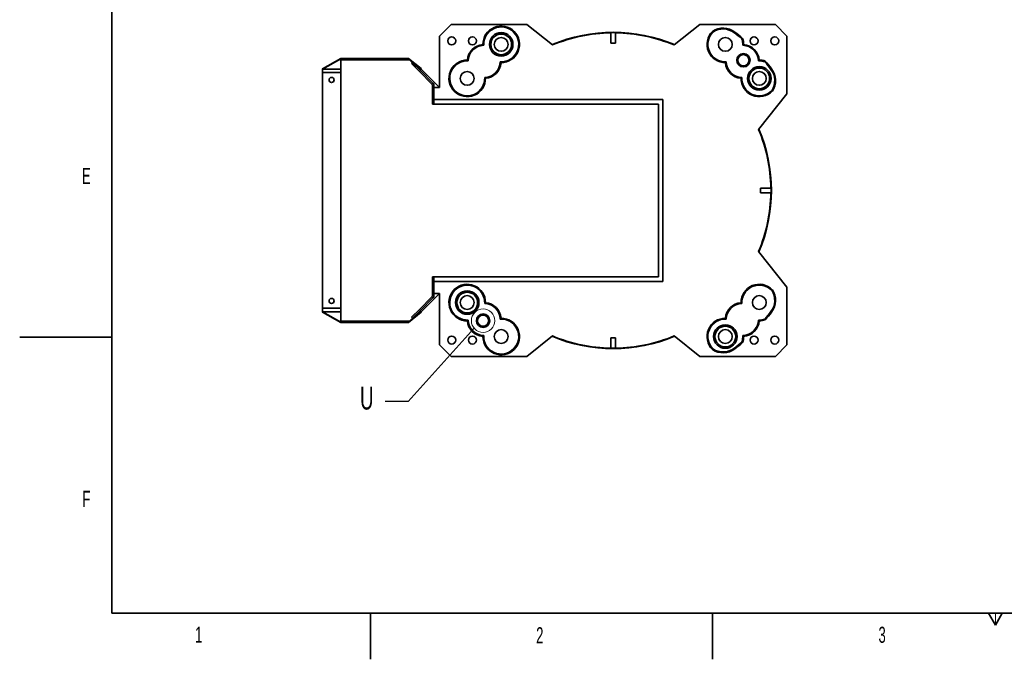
# Model space of a CAD drawing. Header units: millimetres. Extents: x 0 to 6335, y 0 to 4200.
# Tile 1 of 12: x 0 to 2139, y 0 to 1389. Entities that reach past the tile are written whole.
import ezdxf

# ---------------------------------------------------------------- set-up
doc = ezdxf.new("R2010")
doc.units = ezdxf.units.MM
doc.header["$LTSCALE"] = 10
doc.styles.add('SLDTEXTSTYLE0', font='TXT', dxfattribs={"width": 0.605})
doc.dimstyles.new('SLDDIMSTYLE17', dxfattribs={"dimtxt": 0.18, "dimasz": 35, "dimexe": 0, "dimexo": 0.0625, "dimgap": 0, "dimtad": 0, "dimtih": 1, "dimtoh": 1, "dimdec": 0, "dimrnd": 1e-09, "dimzin": 0, "dimdsep": 46, "dimtxsty": 'Standard', "dimblk1": 'NONE', "dimblk2": 'NONE', "dimsah": 1, "dimcen": 0.09, "dimadec": 0, "dimazin": 0, "dimtfac": 35, "dimtdec": 0, "dimtofl": 0, "dimtmove": 0, "dimatfit": 3, "dimldrblk": 'NONE', "dimfxl": 1, "dimfrac": 2, "dimtolj": 1, "dimtzin": 0, "dimarcsym": 0})

# ---------------------------------------------------------------- blocks, each defined once
blk = doc.blocks.new('_None')

msp = doc.modelspace()

# ---------------------------------------------------------------- linework, layer by layer
at = {"color": 7, "linetype": 'Continuous', "lineweight": 35}
for p, q in [((200, 100), (200, 4100)), ((937.558602, 1378.889973), (912.313129, 1353.644499)), ((1101.878517, 1378.889973), (937.558602, 1378.889973)), ((1157.711354, 1334.478529), (1101.878517, 1378.889973)), ((1421.753002, 1334.478529), (1477.585839, 1378.889973)), ((1641.905754, 1378.889973), (1477.585839, 1378.889973)), ((1667.151227, 1353.644499), (1641.905754, 1378.889973)), ((912.313129, 1353.644499), (912.313129, 1242.285155)), ((1284.732178, 1361.348634), (1284.732178, 1360.911144)), ((1284.732178, 1360.911144), (1284.732178, 1338.431859)), ((1294.732178, 1361.348634), (1294.732178, 1360.911144)), ((1294.732178, 1360.911144), (1294.732178, 1338.431859)), ((1505.398511, 1364.139826), (1505.254621, 1364.044244)), ((1505.254621, 1364.044244), (1506.366692, 1362.682317)), ((1667.151227, 1228.324585), (1667.151227, 1353.644499)), ((657.733498, 1282.759549), (697.733498, 1305.417244)), ((697.733498, 1305.417244), (697.733498, 1304.572008)), ((697.733498, 1305.417244), (845.14905, 1305.417244)), ((845.14905, 1305.417244), (845.14905, 1304.572008)), ((845.14905, 1305.417244), (872.244272, 1283.161397)), ((657.733498, 1281.914313), (697.733498, 1304.572008)), ((697.733498, 1304.572008), (845.14905, 1304.572008)), ((697.733498, 734.852129), (697.733498, 1302.089719)), ((847.598664, 1302.089719), (697.733498, 1302.089719)), ((845.14905, 1304.572008), (872.244272, 1282.31616)), ((853.598664, 1296.089719), (847.598664, 1302.089719)), ((853.598664, 1296.089719), (851.477344, 1293.968398)), ((851.477344, 1293.968398), (868.447907, 1276.997836)), ((853.598664, 1296.089719), (870.569227, 1279.119156)), ((657.733498, 1282.759549), (657.733498, 1281.914313)), ((657.733498, 1281.914313), (697.733498, 1281.914313)), ((657.733498, 1274.470924), (657.733498, 1281.914313)), ((657.733498, 1274.470924), (697.733498, 1274.470924)), ((657.733498, 762.470924), (657.733498, 1274.470924)), ((697.633498, 1268.855539), (697.733498, 1268.855539)), ((697.633498, 1267.014593), (697.633498, 1265.13759)), ((697.633498, 1265.13759), (697.733498, 1265.13759)), ((697.633498, 1264.111949), (697.733498, 1264.111949)), ((697.633498, 1264.111949), (697.633498, 1263.406821)), ((697.633498, 1263.406821), (697.733498, 1263.406821)), ((697.633498, 1263.406821), (697.633498, 1262.072686)), ((870.569227, 1279.119156), (868.447907, 1276.997836)), ((868.447907, 1276.997836), (895.853498, 1249.592244)), ((870.569227, 1279.119156), (897.974819, 1251.713564)), ((872.244272, 1282.31616), (872.244272, 1283.161397)), ((872.733498, 1281.470924), (909.733498, 1244.470924)), ((697.633498, 1262.072686), (697.733498, 1262.072686)), ((697.633498, 1262.072686), (697.633498, 1261.335507)), ((697.633498, 1261.335507), (697.733498, 1261.335507)), ((697.633498, 1261.335507), (697.633498, 1260.009385)), ((697.633498, 1260.009385), (697.733498, 1260.009385)), ((697.633498, 1260.009385), (697.633498, 1259.304257)), ((697.633498, 1259.304257), (697.733498, 1259.304257)), ((697.633498, 1258.470924), (697.733498, 1258.470924)), ((697.633498, 1256.655018), (697.733498, 1256.655018)), ((697.633498, 1254.560667), (697.733498, 1254.560667)), ((697.633498, 1253.599129), (697.633498, 1252.958103)), ((697.633498, 1253.599129), (697.733498, 1253.599129)), ((697.633498, 1252.958103), (697.733498, 1252.958103)), ((697.633498, 1251.035026), (697.633498, 1250.394)), ((697.633498, 1251.035026), (697.733498, 1251.035026)), ((697.633498, 1250.394), (697.733498, 1250.394)), ((697.633498, 1249.240154), (697.733498, 1249.240154)), ((697.633498, 1248.303656), (697.733498, 1248.303656)), ((697.633498, 1248.303656), (697.633498, 1247.495363)), ((697.633498, 1247.495363), (697.733498, 1247.495363)), ((697.633498, 1247.495363), (697.633498, 1246.872366)), ((697.633498, 1245.822686), (697.733498, 1245.822686)), ((697.633498, 1245.47513), (697.633498, 1244.752975)), ((697.633498, 1244.752975), (697.733498, 1244.752975)), ((697.633498, 1244.752975), (697.633498, 1244.047847)), ((697.633498, 1244.047847), (697.733498, 1244.047847)), ((895.853498, 1249.592244), (896.732178, 1248.713564)), ((896.732178, 1248.713564), (896.732178, 1247.470924)), ((896.732178, 1247.470924), (896.732178, 1207.470924)), ((897.974819, 1251.713564), (899.732178, 1249.956205)), ((899.732178, 1247.470924), (899.732178, 1249.956205)), ((899.732178, 1247.470924), (899.732178, 1207.470924)), ((899.732178, 1242.285155), (912.313129, 1242.285155)), ((909.733498, 1244.470924), (909.733498, 1242.285155)), ((697.633498, 1223.240154), (697.733498, 1223.240154)), ((697.633498, 1221.452294), (697.633498, 1220.227334)), ((697.633498, 1220.227334), (697.733498, 1220.227334)), ((697.633498, 1220.227334), (697.633498, 1219.522206)), ((697.633498, 1219.522206), (697.733498, 1219.522206)), ((1605.56754, 1150.903279), (1667.151227, 1228.324585)), ((1633.943572, 1235.105437), (1635.305499, 1233.993367)), ((1635.305499, 1233.993367), (1635.40108, 1234.137256)), ((697.633498, 1218.496565), (697.633498, 1217.791436)), ((697.633498, 1218.496565), (697.733498, 1218.496565)), ((697.633498, 1217.791436), (697.733498, 1217.791436)), ((697.633498, 1217.791436), (697.633498, 1216.457302)), ((697.633498, 1216.457302), (697.633498, 1215.720122)), ((697.633498, 1216.457302), (697.733498, 1216.457302)), ((697.633498, 1215.720122), (697.633498, 1214.394)), ((697.633498, 1215.720122), (697.733498, 1215.720122)), ((697.633498, 1214.394), (697.733498, 1214.394)), ((697.633498, 1214.394), (697.633498, 1213.688872)), ((697.633498, 1213.688872), (697.733498, 1213.688872)), ((697.633498, 1212.599129), (697.633498, 1211.958103)), ((697.633498, 1212.599129), (697.733498, 1212.599129)), ((697.633498, 1211.958103), (697.733498, 1211.958103)), ((697.633498, 1210.035026), (697.733498, 1210.035026)), ((697.633498, 1210.035026), (697.633498, 1209.394)), ((697.633498, 1209.394), (697.733498, 1209.394)), ((697.633498, 1208.240154), (697.733498, 1208.240154)), ((697.633498, 1207.303656), (697.633498, 1206.495363)), ((697.633498, 1207.303656), (697.733498, 1207.303656)), ((697.633498, 1206.495363), (697.733498, 1206.495363)), ((697.633498, 1206.495363), (697.633498, 1205.872366)), ((697.633498, 1204.822686), (697.733498, 1204.822686)), ((697.633498, 1204.47513), (697.633498, 1203.752975)), ((697.633498, 1203.752975), (697.733498, 1203.752975)), ((697.633498, 1203.752975), (697.633498, 1203.047847)), ((697.633498, 1203.047847), (697.733498, 1203.047847)), ((899.732178, 1207.470924), (896.732178, 1207.470924)), ((896.732178, 1205.970924), (896.732178, 1207.470924)), ((1387.733498, 1205.970924), (896.732178, 1205.970924)), ((1397.733498, 1215.970924), (899.732178, 1215.970924)), ((1387.733498, 830.970924), (1387.733498, 1205.970924)), ((1397.733498, 820.971533), (1397.733498, 1215.970924)), ((1632.172399, 1023.470924), (1609.693113, 1023.470924)), ((1632.172399, 1013.470924), (1609.693113, 1013.470924)), ((1632.609888, 1023.470924), (1632.172399, 1023.470924)), ((1632.609888, 1013.470924), (1632.172399, 1013.470924)), ((1605.56754, 886.038568), (1667.151227, 808.617262)), ((896.732178, 830.970924), (1387.733498, 830.970924)), ((896.732178, 830.970924), (896.732178, 829.470924)), ((899.732178, 829.470924), (896.732178, 829.470924)), ((896.732178, 829.470924), (896.732178, 789.470924)), ((899.732178, 829.470924), (899.732178, 789.470924)), ((899.732178, 820.971533), (1397.733498, 820.971533)), ((909.733498, 792.470924), (872.733498, 755.470924)), ((899.732178, 794.656693), (912.313129, 794.656693)), ((909.733498, 794.656693), (909.733498, 792.470924)), ((912.313129, 794.656693), (912.313129, 683.297348)), ((1635.305499, 802.948481), (1633.943572, 801.83641)), ((1635.40108, 802.804591), (1635.305499, 802.948481)), ((1667.151227, 683.297348), (1667.151227, 808.617262)), ((895.853498, 787.349603), (868.447907, 759.944012)), ((897.974819, 785.228283), (870.569227, 757.822691)), ((896.732178, 788.228283), (895.853498, 787.349603)), ((896.732178, 789.470924), (896.732178, 788.228283)), ((897.974819, 785.228283), (899.732178, 786.985642)), ((899.732178, 789.470924), (899.732178, 786.985642)), ((697.733498, 762.470924), (657.733498, 762.470924)), ((657.733498, 755.027534), (657.733498, 762.470924)), ((697.733498, 732.36984), (657.733498, 755.027534)), ((657.733498, 755.027534), (697.733498, 755.027534)), ((657.733498, 754.182298), (657.733498, 755.027534)), ((697.733498, 731.524603), (657.733498, 754.182298)), ((872.244272, 754.625687), (845.14905, 732.36984)), ((872.244272, 753.780451), (845.14905, 731.524603)), ((868.447907, 759.944012), (851.477344, 742.973449)), ((870.569227, 757.822691), (853.598664, 740.852129)), ((870.569227, 757.822691), (868.447907, 759.944012)), ((872.244272, 754.625687), (872.244272, 753.780451)), ((697.733498, 734.852129), (847.598664, 734.852129)), ((845.14905, 732.36984), (697.733498, 732.36984)), ((697.733498, 731.524603), (697.733498, 732.36984)), ((845.14905, 731.524603), (697.733498, 731.524603)), ((845.14905, 731.524603), (845.14905, 732.36984)), ((847.598664, 734.852129), (853.598664, 740.852129)), ((853.598664, 740.852129), (851.477344, 742.973449)), ((0, 700), (200, 700)), ((1157.711354, 702.463318), (1101.878517, 658.051874)), ((1284.732178, 698.509988), (1284.732178, 676.030703)), ((1294.732178, 698.509988), (1294.732178, 676.030703)), ((1421.753002, 702.463318), (1477.585839, 658.051874)), ((937.558602, 658.051874), (912.313129, 683.297348)), ((1284.732178, 676.030703), (1284.732178, 675.593213)), ((1294.732178, 676.030703), (1294.732178, 675.593213)), ((1506.366692, 674.25953), (1505.254621, 672.897603)), ((1505.254621, 672.897603), (1505.398511, 672.802021)), ((1641.905754, 658.051874), (1667.151227, 683.297348)), ((1101.878517, 658.051874), (937.558602, 658.051874)), ((1477.585839, 658.051874), (1641.905754, 658.051874)), ((200, 100), (5860, 100)), ((762.5, 100), (762.5, 0)), ((1505, 0), (1505, 100)), ((2105, 100), (2120, 74.019238)), ((2120, 74.019238), (2135, 100))]:
    msp.add_line(p, q, dxfattribs=at)
at = {"color": 8, "linetype": 'Continuous', "lineweight": 18}
for p, q in [((1506.366692, 1362.682317), (1505.398511, 1364.139826)), ((1552.863422, 1361.087252), (1553.929209, 1362.474985)), ((697.633498, 1267.014593), (697.733498, 1267.014593)), ((872.244272, 1282.31616), (867.372223, 1282.31616)), ((868.217459, 1281.470924), (872.733498, 1281.470924)), ((1632.348506, 1281.602168), (1633.73624, 1282.667955)), ((697.633498, 1246.872366), (697.733498, 1246.872366)), ((697.633498, 1245.47513), (697.733498, 1245.47513)), ((895.853498, 1249.592244), (897.974819, 1251.713564)), ((899.732178, 1247.470924), (896.732178, 1247.470924)), ((697.633498, 1221.452294), (697.733498, 1221.452294)), ((1633.943572, 1235.105437), (1635.40108, 1234.137256)), ((697.633498, 1205.872366), (697.733498, 1205.872366)), ((697.633498, 1204.47513), (697.733498, 1204.47513)), ((1633.943572, 801.83641), (1635.40108, 802.804591)), ((895.853498, 787.349603), (897.974819, 785.228283)), ((899.732178, 789.470924), (896.732178, 789.470924)), ((867.372223, 754.625687), (872.244272, 754.625687)), ((872.733498, 755.470924), (868.217459, 755.470924)), ((1632.348506, 755.339679), (1633.73624, 754.273892)), ((1506.366692, 674.25953), (1505.398511, 672.802021)), ((1552.863422, 675.854596), (1553.929209, 674.466862))]:
    msp.add_line(p, q, dxfattribs=at)
at = {"color": 7, "linetype": 'Continuous', "lineweight": 18}
msp.add_line((2120, 74.019238), (2120, 100), dxfattribs=at)
at = {"color": 7, "linetype": 'Continuous', "lineweight": 35}
for centre, radius in [((938.732178, 1343.470924), 8.75), ((983.732178, 1343.470924), 8.75), ((1046.227606, 1335.81226), 25.5), ((1046.227606, 1335.81226), 22.5), ((1046.227606, 1335.81226), 15), ((1533.23675, 1335.81226), 15), ((1595.732178, 1343.470924), 8.75), ((1640.732178, 1343.470924), 8.75), ((1572.57489, 1301.313636), 14.5), ((1572.57489, 1301.313636), 12.5), ((1572.57489, 1301.313636), 12.25), ((1607.073514, 1261.975495), 25.5), ((1607.073514, 1261.975495), 22.5), ((677.733498, 1258.470924), 5.525), ((972.390842, 1261.975495), 15), ((1607.073514, 1261.975495), 15), ((972.390842, 774.966352), 25.5), ((972.390842, 774.966352), 22.5), ((677.733498, 778.470924), 5.525), ((972.390842, 774.966352), 15), ((1607.073514, 774.966352), 15), ((1006.889466, 735.628211), 14.5), ((1006.889466, 735.628211), 12.25), ((1046.227606, 701.129587), 15), ((1533.23675, 701.129587), 25.5), ((1533.23675, 701.129587), 22.5), ((1533.23675, 701.129587), 15), ((938.732178, 693.470924), 8.75), ((983.732178, 693.470924), 8.75), ((1595.732178, 693.470924), 8.75), ((1640.732178, 693.470924), 8.75)]:
    msp.add_circle(centre, radius, dxfattribs=at)
at = {"color": 7, "linetype": 'Continuous', "lineweight": 18}
msp.add_circle((1006.889466, 735.628211), 25.395515, dxfattribs=at)
at = {"color": 7, "linetype": 'Continuous', "lineweight": 35}
for centre, radius, start, end in [((1046.227606, 1335.81226), 39.749773, 269.599617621, 180.400382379), ((1046.227606, 1335.81226), 38, 267.083272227, 182.916727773), ((1528.499418, 1329.363518), 41.749773, 52.475537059, 123.59495171), ((1528.499418, 1329.363518), 40, 52.475537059, 123.59495171), ((1289.732178, 1018.470924), 343.526585, 67.22960933, 112.77039067), ((1289.732178, 1018.470924), 342.476721, 90.83652131, 112.674067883), ((1289.732178, 1018.470924), 342.914165, 89.164545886, 90.835454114), ((1289.732178, 1018.470924), 342.476721, 67.325932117, 89.16347869), ((1533.23675, 1335.81226), 39.749773, 134.745338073, 270.400382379), ((1533.23675, 1335.81226), 38, 135, 272.916727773), ((1289.732178, 1018.470924), 432, 49.67499383, 52.475537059), ((1289.732178, 1018.470924), 433.749773, 49.611070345, 52.475537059), ((1533.23675, 1335.81226), 39.749773, 359.599617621, 19.135400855), ((1009.309224, 1298.893877), 36.749773, 94.41722202, 175.58277798), ((1009.309224, 1298.893877), 35, 91.69029126, 178.30970874), ((1289.732178, 1018.470924), 320, 89.104717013, 90.895282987), ((1533.23675, 1335.81226), 38, 357.083272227, 18.423424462), ((1570.155132, 1298.893877), 35, 1.69029126, 88.30970874), ((1570.155132, 1298.893877), 36.749773, 4.41722202, 85.58277798), ((972.390842, 1261.975495), 39.749773, 89.599617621, 0.400382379), ((972.390842, 1261.975495), 38, 87.083272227, 2.916727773), ((1009.309224, 1298.893877), 35, 271.69029126, 358.30970874), ((1009.309224, 1298.893877), 36.749773, 274.41722202, 355.58277798), ((1570.155132, 1298.893877), 36.749773, 184.41722202, 265.58277798), ((1570.155132, 1298.893877), 35, 181.69029126, 268.30970874), ((1607.073514, 1261.975495), 38, 71.576575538, 92.916727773), ((1607.073514, 1261.975495), 39.749773, 70.864599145, 90.400382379), ((1289.732178, 1018.470924), 432, 37.524462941, 40.32500617), ((1289.732178, 1018.470924), 433.749773, 37.524462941, 40.388929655), ((1607.073514, 1261.975495), 39.749773, 179.599617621, 315.254661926), ((1607.073514, 1261.975495), 38, 177.083272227, 315), ((1600.624772, 1257.238164), 40, 326.40504829, 37.524462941), ((1600.624772, 1257.238164), 41.749773, 326.40504829, 37.524462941), ((1289.732178, 1018.470924), 342.476721, 0.83652131, 22.74870353), ((1289.732178, 1018.470924), 343.526585, 337.155270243, 22.844729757), ((1289.732178, 1018.470924), 342.476721, 337.25129647, 359.16347869), ((1289.732178, 1018.470924), 320, 359.104717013, 0.895282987), ((1289.732178, 1018.470924), 342.914165, 359.164545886, 0.835454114), ((972.390842, 774.966352), 39.749773, 359.599617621, 270.400382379), ((1607.073514, 774.966352), 39.749773, 44.745338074, 180.400382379), ((972.390842, 774.966352), 38, 357.083272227, 272.916727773), ((1607.073514, 774.966352), 38, 45, 182.916727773), ((1600.624772, 779.703683), 40, 322.475537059, 33.59495171), ((1600.624772, 779.703683), 41.749773, 322.475537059, 33.59495171), ((1009.309224, 738.04797), 35, 1.69029126, 88.30970874), ((1009.309224, 738.04797), 36.749773, 4.41722202, 85.58277798), ((1570.155132, 738.04797), 36.749773, 94.41722202, 175.58277798), ((1570.155132, 738.04797), 35, 91.69029126, 178.30970874), ((1289.732178, 1018.470924), 432, 319.67499383, 322.475537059), ((1289.732178, 1018.470924), 433.749773, 319.611070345, 322.475537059), ((1009.309224, 738.04797), 36.749773, 184.41722202, 265.58277798), ((1009.309224, 738.04797), 35, 181.69029126, 268.30970874), ((1046.227606, 701.129587), 39.749773, 179.599617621, 90.400382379), ((1046.227606, 701.129587), 38, 177.083272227, 92.916727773), ((1533.23675, 701.129587), 39.749773, 89.599617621, 225.254661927), ((1533.23675, 701.129587), 38, 87.083272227, 225), ((1570.155132, 738.04797), 35, 271.69029126, 358.30970874), ((1570.155132, 738.04797), 36.749773, 274.41722202, 355.58277798), ((1607.073514, 774.966352), 38, 267.083272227, 288.423424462), ((1607.073514, 774.966352), 39.749773, 269.599617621, 289.135400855), ((1289.732178, 1018.470924), 343.526585, 247.229609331, 292.770390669), ((1289.732178, 1018.470924), 342.476721, 247.325932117, 269.16347869), ((1289.732178, 1018.470924), 320, 269.104717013, 270.895282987), ((1289.732178, 1018.470924), 342.476721, 270.83652131, 292.674067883), ((1289.732178, 1018.470924), 432, 307.524462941, 310.32500617), ((1289.732178, 1018.470924), 433.749773, 307.524462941, 310.388929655), ((1533.23675, 701.129587), 38, 341.576575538, 2.916727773), ((1533.23675, 701.129587), 39.749773, 340.864599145, 0.400382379), ((1289.732178, 1018.470924), 342.914165, 269.164545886, 270.835454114), ((1528.499418, 707.57833), 41.749773, 236.40504829, 307.524462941), ((1528.499418, 707.57833), 40, 236.40504829, 307.524462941)]:
    msp.add_arc(centre, radius, start, end, dxfattribs=at)
for points in [[(1569.289131, 1347.821664), (1569.790936, 1348.160762), (1570.291258, 1348.501004), (1570.790211, 1348.842302)], [(1008.276834, 1333.878648), (1007.664245, 1334.443859), (1007.066052, 1334.994655), (1006.478804, 1335.534491)], [(1572.985552, 1335.534491), (1572.398377, 1334.994722), (1571.800194, 1334.443936), (1571.187522, 1333.878648)], [(972.668611, 1301.724298), (973.20838, 1301.137122), (973.759166, 1300.538939), (974.324454, 1299.926268)], [(1045.949838, 1296.063457), (1045.410068, 1296.650633), (1044.859282, 1297.248815), (1044.293995, 1297.861487)], [(1535.170361, 1297.861487), (1534.60515, 1297.248899), (1534.054355, 1296.650705), (1533.514518, 1296.063457)], [(1605.139902, 1299.926268), (1605.705113, 1300.538856), (1606.255909, 1301.137049), (1606.795745, 1301.724298)], [(1620.103557, 1299.528957), (1619.762259, 1299.030004), (1619.422017, 1298.529681), (1619.082918, 1298.027877)], [(872.244272, 1283.161397), (872.327035, 1282.893801), (872.409744, 1282.626182), (872.488885, 1282.357702)], [(872.244272, 1282.31616), (872.40746, 1282.052344), (872.570311, 1281.762012), (872.733498, 1281.470924)], [(872.733498, 1281.470924), (872.650737, 1281.766176), (872.568029, 1282.061459), (872.488885, 1282.357702)], [(1010.341615, 1263.909107), (1010.954203, 1263.343896), (1011.552396, 1262.7931), (1012.139645, 1262.253264)], [(1567.324711, 1262.253264), (1567.911887, 1262.793033), (1568.51007, 1263.343819), (1569.122741, 1263.909107)], [(1012.139645, 774.688583), (1011.552469, 774.148814), (1010.954286, 773.598028), (1010.341615, 773.03274)], [(1569.122741, 773.03274), (1568.510153, 773.597951), (1567.91196, 774.148747), (1567.324711, 774.688583)], [(872.733498, 755.470924), (872.570311, 755.179835), (872.40746, 754.889503), (872.244272, 754.625687)], [(872.244272, 753.780451), (872.327033, 754.04804), (872.409742, 754.315658), (872.488885, 754.584145)], [(974.324454, 737.015579), (973.759243, 736.402991), (973.208447, 735.804798), (972.668611, 735.217549)], [(998.757738, 745.174153), (998.286333, 744.702748), (997.814928, 744.231344), (997.343524, 743.759939)], [(1015.021193, 726.08227), (1015.492598, 726.553674), (1015.964003, 727.025079), (1016.435407, 727.496483)], [(1044.293995, 739.08036), (1044.859206, 739.692949), (1045.410001, 740.291142), (1045.949838, 740.87839)], [(1533.514518, 740.87839), (1534.054288, 740.291215), (1534.605074, 739.693032), (1535.170361, 739.08036)], [(1606.795745, 735.217549), (1606.255976, 735.804725), (1605.70519, 736.402908), (1605.139902, 737.015579)], [(1619.082918, 738.91397), (1619.422017, 738.412166), (1619.762259, 737.911844), (1620.103557, 737.412891)], [(1006.478804, 701.407356), (1007.065979, 701.947125), (1007.664162, 702.497912), (1008.276834, 703.063199)], [(1570.790211, 688.099545), (1570.291258, 688.440843), (1569.790936, 688.781085), (1569.289131, 689.120184)], [(1571.187522, 703.063199), (1571.800111, 702.497988), (1572.398304, 701.947192), (1572.985552, 701.407356)]]:
    msp.add_open_spline(points, degree=3, dxfattribs=at)
for points, knots in [([(697.633498, 1268.855539), (697.633498, 1268.853812), (697.633498, 1268.850388), (697.633498, 1268.822893), (697.633498, 1268.776428), (697.633498, 1268.712473), (697.633498, 1268.636268), (697.633498, 1268.549658), (697.633498, 1268.454852), (697.633498, 1268.349181), (697.633498, 1268.233325), (697.633498, 1268.104014), (697.633498, 1267.962246), (697.633498, 1267.80514), (697.633498, 1267.632768), (697.633498, 1267.44279), (697.633498, 1267.234916), (697.633498, 1267.090087), (697.633498, 1267.014593)], [0, 0, 0, 0, 0.0642545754, 0.1273603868, 0.1894718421, 0.2517207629, 0.3120272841, 0.3686746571, 0.4226814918, 0.4740604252, 0.5257737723, 0.5796221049, 0.6373752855, 0.6984003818, 0.764357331, 0.836314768, 0.9146777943, 1, 1, 1, 1]), ([(697.633498, 1258.470924), (697.633498, 1258.468314), (697.633498, 1258.463134), (697.633498, 1258.418527), (697.633498, 1258.348453), (697.633498, 1258.266274), (697.633498, 1258.18859), (697.633498, 1258.123331), (697.633498, 1258.050963), (697.633498, 1257.973268), (697.633498, 1257.889641), (697.633498, 1257.799378), (697.633498, 1257.703432), (697.633498, 1257.566424), (697.633498, 1257.384453), (697.633498, 1257.15266), (697.633498, 1256.908378), (697.633498, 1256.740638), (697.633498, 1256.655018)], [0, 0, 0, 0, 0.0748159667, 0.1485345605, 0.2238723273, 0.3012971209, 0.340893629, 0.3803400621, 0.4201265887, 0.4599499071, 0.5008311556, 0.5419071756, 0.5844387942, 0.6280801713, 0.7172666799, 0.8078600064, 0.9019246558, 1, 1, 1, 1]), ([(697.633498, 1256.655018), (697.633498, 1256.600579), (697.633498, 1256.49394), (697.633498, 1256.337247), (697.633498, 1256.187085), (697.633498, 1256.043601), (697.633498, 1255.907246), (697.633498, 1255.77753), (697.633498, 1255.654146), (697.633498, 1255.537524), (697.633498, 1255.42797), (697.633498, 1255.323513), (697.633498, 1255.225861), (697.633498, 1255.134808), (697.633498, 1255.048046), (697.633498, 1254.969173), (697.633498, 1254.895507), (697.633498, 1254.82873), (697.633498, 1254.769075), (697.633498, 1254.715429), (697.633498, 1254.670231), (697.633498, 1254.633805), (697.633498, 1254.602951), (697.633498, 1254.581554), (697.633498, 1254.565823), (697.633498, 1254.562396), (697.633498, 1254.560667)], [0, 0, 0, 0, 0.0524925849, 0.1028254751, 0.1513973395, 0.1980330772, 0.2428758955, 0.2859991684, 0.3278486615, 0.3683945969, 0.4078519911, 0.4468375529, 0.4851660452, 0.5233414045, 0.5616022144, 0.5999198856, 0.6384964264, 0.677790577, 0.7172899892, 0.7566052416, 0.7960678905, 0.835886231, 0.8757136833, 0.9162634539, 0.9577596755, 1, 1, 1, 1]), ([(697.633498, 1250.394), (697.633498, 1250.35709), (697.633498, 1250.280376), (697.633498, 1250.150699), (697.633498, 1250.005963), (697.633498, 1249.848047), (697.633498, 1249.687079), (697.633498, 1249.531524), (697.633498, 1249.383979), (697.633498, 1249.28679), (697.633498, 1249.240154)], [0, 0, 0, 0, 0.1116703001, 0.2320944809, 0.3627434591, 0.5025575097, 0.6415251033, 0.7710984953, 0.8901617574, 1, 1, 1, 1]), ([(697.633498, 1246.872366), (697.633498, 1246.849966), (697.633498, 1246.806559), (697.633498, 1246.743859), (697.633498, 1246.682383), (697.633498, 1246.625366), (697.633498, 1246.570493), (697.633498, 1246.518294), (697.633498, 1246.470206), (697.633498, 1246.410643), (697.633498, 1246.341321), (697.633498, 1246.260427), (697.633498, 1246.183392), (697.633498, 1246.088523), (697.633498, 1245.971012), (697.633498, 1245.871126), (697.633498, 1245.822686)], [0, 0, 0, 0, 0.0807814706, 0.1565412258, 0.2279349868, 0.2943103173, 0.3568678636, 0.4147585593, 0.4676413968, 0.5167484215, 0.6047297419, 0.6815706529, 0.7481095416, 0.8049410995, 0.9054060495, 1, 1, 1, 1]), ([(697.633498, 1245.822686), (697.633498, 1245.802363), (697.633498, 1245.755964), (697.633498, 1245.677178), (697.633498, 1245.581719), (697.633498, 1245.512538), (697.633498, 1245.47513)], [0, 0, 0, 0, 0.1774946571, 0.4052256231, 0.6783881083, 1, 1, 1, 1]), ([(697.633498, 1223.240154), (697.633498, 1223.23905), (697.633498, 1223.236878), (697.633498, 1223.218224), (697.633498, 1223.188803), (697.633498, 1223.144918), (697.633498, 1223.091267), (697.633498, 1223.023655), (697.633498, 1222.944702), (697.633498, 1222.85412), (697.633498, 1222.747478), (697.633498, 1222.619176), (697.633498, 1222.471686), (697.633498, 1222.304974), (697.633498, 1222.119445), (697.633498, 1221.914491), (697.633498, 1221.689712), (697.633498, 1221.53346), (697.633498, 1221.452294)], [0, 0, 0, 0, 0.0580480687, 0.114212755, 0.1688916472, 0.2226262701, 0.2756512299, 0.3287250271, 0.3816587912, 0.435953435, 0.4912638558, 0.5489925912, 0.6104165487, 0.676247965, 0.747409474, 0.8248664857, 0.9090259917, 1, 1, 1, 1]), ([(697.633498, 1209.394), (697.633498, 1209.35709), (697.633498, 1209.280376), (697.633498, 1209.150699), (697.633498, 1209.005963), (697.633498, 1208.848047), (697.633498, 1208.687079), (697.633498, 1208.531524), (697.633498, 1208.383979), (697.633498, 1208.28679), (697.633498, 1208.240154)], [0, 0, 0, 0, 0.1116703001, 0.2320944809, 0.3627434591, 0.5025575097, 0.6415251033, 0.7710984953, 0.8901617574, 1, 1, 1, 1]), ([(697.633498, 1205.872366), (697.633498, 1205.849966), (697.633498, 1205.806559), (697.633498, 1205.743859), (697.633498, 1205.682383), (697.633498, 1205.625366), (697.633498, 1205.570493), (697.633498, 1205.518294), (697.633498, 1205.470206), (697.633498, 1205.410643), (697.633498, 1205.341321), (697.633498, 1205.260427), (697.633498, 1205.183392), (697.633498, 1205.088523), (697.633498, 1204.971012), (697.633498, 1204.871126), (697.633498, 1204.822686)], [0, 0, 0, 0, 0.0807814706, 0.1565412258, 0.2279349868, 0.2943103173, 0.3568678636, 0.4147585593, 0.4676413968, 0.5167484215, 0.6047297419, 0.6815706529, 0.7481095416, 0.8049410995, 0.9054060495, 1, 1, 1, 1]), ([(697.633498, 1204.822686), (697.633498, 1204.802363), (697.633498, 1204.755964), (697.633498, 1204.677178), (697.633498, 1204.581719), (697.633498, 1204.512538), (697.633498, 1204.47513)], [0, 0, 0, 0, 0.1774946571, 0.4052256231, 0.6783881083, 1, 1, 1, 1]), ([(1016.435407, 727.496483), (1017.018119, 728.079195), (1017.535304, 728.710509), (1018.442366, 730.067556), (1018.833878, 730.800223), (1019.457504, 732.306345), (1019.694218, 733.084425), (1019.93485, 734.289656), (1019.995833, 734.699431), (1020.07633, 735.514692), (1020.096364, 735.921988), (1020.096985, 737.14289), (1020.018314, 737.957371), (1019.697353, 739.575969), (1019.460062, 740.356763), (1018.993026, 741.48672), (1018.818695, 741.856449), (1018.431772, 742.581706), (1018.218694, 742.937473), (1017.535904, 743.959707), (1017.019023, 744.589838), (1016.151573, 745.458332), (1015.845405, 745.736197), (1015.208419, 746.259005), (1014.879396, 746.502762), (1013.861657, 747.182645), (1013.142566, 747.567869), (1012.001315, 748.040779), (1011.612013, 748.179874), (1010.829183, 748.417019), (1010.038348, 748.614745), (1009.231714, 748.734666), (1008.417058, 748.815075), (1008.003407, 748.83544), (1006.771659, 748.835071), (1005.961494, 748.754688), (1004.76239, 748.516593), (1004.365398, 748.417502), (1003.577014, 748.178578), (1003.190355, 748.040081), (1002.060314, 747.572076), (1001.343038, 747.189481), (1000.321829, 746.508591), (999.98964, 746.262734), (999.353782, 745.741455), (999.049094, 745.465509), (998.757738, 745.174153)], [0, 0, 0, 0, 0.0625, 0.0625, 0.125, 0.125, 0.1875, 0.1875, 0.21875, 0.21875, 0.25, 0.25, 0.3125, 0.3125, 0.375, 0.375, 0.40625, 0.40625, 0.4375, 0.4375, 0.5, 0.5, 0.53125, 0.53125, 0.5625, 0.5625, 0.625, 0.625, 0.65625, 0.65625, 0.6875, 0.71875, 0.71875, 0.75, 0.75, 0.8125, 0.8125, 0.84375, 0.84375, 0.875, 0.875, 0.9375, 0.9375, 0.96875, 0.96875, 1, 1, 1, 1]), ([(997.343524, 743.759939), (996.760812, 743.177227), (996.243627, 742.545913), (995.336565, 741.188866), (994.945053, 740.456199), (994.321427, 738.950077), (994.084713, 738.171997), (993.844081, 736.966766), (993.783098, 736.556991), (993.702601, 735.74173), (993.682567, 735.334434), (993.681946, 734.113532), (993.760617, 733.299051), (994.081578, 731.680453), (994.318869, 730.899659), (994.785905, 729.769703), (994.960236, 729.399973), (995.347159, 728.674716), (995.560237, 728.31895), (996.243027, 727.296715), (996.759908, 726.666584), (997.627358, 725.798091), (997.933526, 725.520225), (998.570512, 724.997418), (998.899535, 724.75366), (999.917274, 724.073777), (1000.636365, 723.688553), (1001.777616, 723.215644), (1002.166918, 723.076549), (1002.949748, 722.839404), (1003.740583, 722.641678), (1004.547217, 722.521756), (1005.361873, 722.441347), (1005.775524, 722.420982), (1007.007272, 722.421351), (1007.817437, 722.501734), (1009.016541, 722.739829), (1009.413533, 722.83892), (1010.201917, 723.077844), (1010.588576, 723.216342), (1011.718617, 723.684346), (1012.435893, 724.066941), (1013.457102, 724.747831), (1013.789291, 724.993688), (1014.425149, 725.514967), (1014.729837, 725.790913), (1015.021193, 726.08227)], [0, 0, 0, 0, 0.0625, 0.0625, 0.125, 0.125, 0.1875, 0.1875, 0.21875, 0.21875, 0.25, 0.25, 0.3125, 0.3125, 0.375, 0.375, 0.40625, 0.40625, 0.4375, 0.4375, 0.5, 0.5, 0.53125, 0.53125, 0.5625, 0.5625, 0.625, 0.625, 0.65625, 0.65625, 0.6875, 0.71875, 0.71875, 0.75, 0.75, 0.8125, 0.8125, 0.84375, 0.84375, 0.875, 0.875, 0.9375, 0.9375, 0.96875, 0.96875, 1, 1, 1, 1])]:
    msp.add_open_spline(points, degree=3, knots=knots, dxfattribs=at)

# ---------------------------------------------------------------- texts
at = {"color": 7, "linetype": 'Continuous', "lineweight": 0, "char_height": 35, "attachment_point": 1, "style": 'SLDTEXTSTYLE0'}
for s, insert in [('E', (135.334705, 1067.60596)), ('F', (136.290915, 366.009799)), ('1', (381.281593, 71.11906)), ('2', (1122.219788, 69.756096)), ('3', (1866.032712, 70.786781))]:
    msp.add_mtext(s, dxfattribs=dict(at, insert=insert))
at = {"color": 7, "linetype": 'Continuous', "lineweight": 18, "insert": (739.476866, 592.563813), "char_height": 50, "attachment_point": 1, "style": 'SLDTEXTSTYLE0'}
msp.add_mtext('U', dxfattribs=at)

# ---------------------------------------------------------------- leaders
at = {"color": 7, "linetype": 'Continuous', "lineweight": 18, "has_arrowhead": 0}
msp.add_leader([(987.283549, 719.486953), (844.038364, 560.391078), (794.038364, 560.391078)], dimstyle='SLDDIMSTYLE17', dxfattribs=at)

doc.saveas('drawing.dxf')
